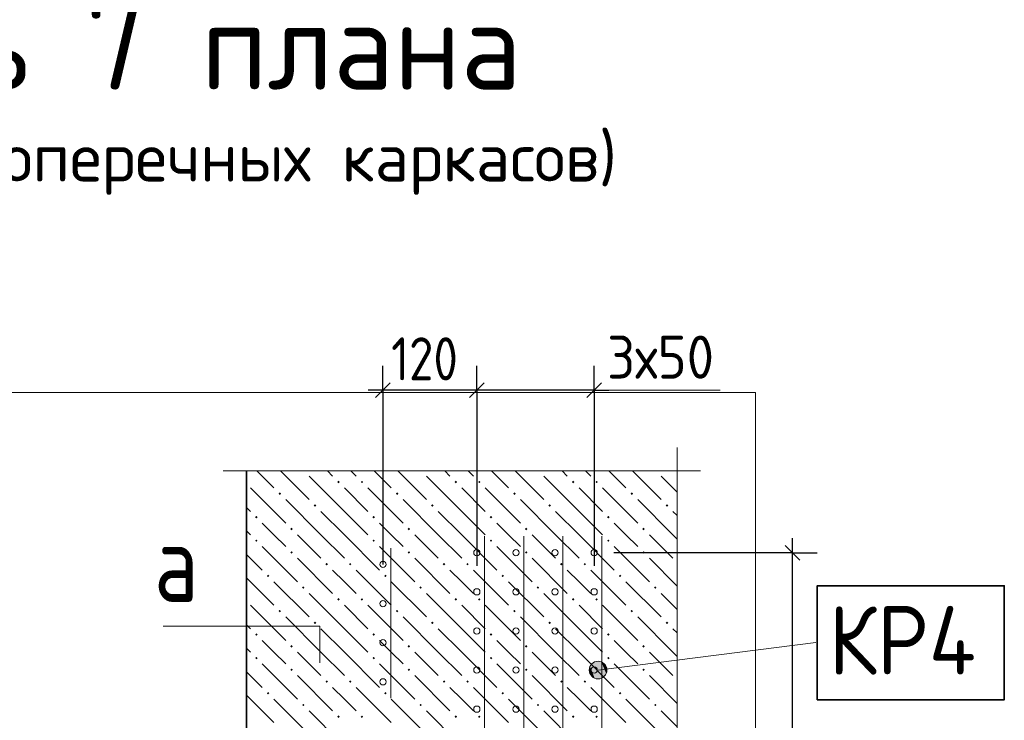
# Model space of a CAD drawing. Header units: millimetres. Extents: x 0 to 50400, y 0 to 35640.
# Tile 32 of 52: x 21559 to 27601, y 14938 to 19237. Entities that reach past the tile are written whole.
import ezdxf

# ---------------------------------------------------------------- set-up
doc = ezdxf.new("R2010")
doc.units = ezdxf.units.MM
for name, color, linetype, lineweight in [('Standard', 7, 'Continuous', 25), ('ЖБ Перекрытие верхний уровень', 7, 'Continuous', 35), ('Общий01', 7, 'Continuous', 13), ('Размерная линия_ общее', 7, 'Continuous', 13), ('Текст_ общее', 7, 'Continuous', 25)]:
    doc.layers.add(name, color=color, linetype=linetype, lineweight=lineweight)
doc.layers.add('Вспомогательная арматура', color=7, linetype='Continuous', lineweight=18, true_color=0x656565)
doc.layers.add('Поперечная арматура', color=7, linetype='Continuous', lineweight=18, true_color=0x5a2814)
doc.layers.add('Размерная выноска', color=7, linetype='Continuous')
doc.styles.add('ISOCPEUR', font='txt')

msp = doc.modelspace()

# ---------------------------------------------------------------- hatches: boundary and pattern name
at = {"layer": 'ЖБ Перекрытие верхний уровень', "linetype": 'Continuous', "lineweight": 18, "transparency": 33554687}
for points in [[(23303.9, 16468.6), (23299.7, 16464.5), (23295.6, 16468.6)], [(24023.9, 16468.6), (24019.7, 16464.5), (24015.6, 16468.6)], [(24743.9, 16468.6), (24739.7, 16464.5), (24735.6, 16468.6)], [(25463.9, 16468.6), (25459.7, 16464.5), (25455.6, 16468.6)], [(23507.9, 16400.3), (23515.7, 16408.1), (23523.5, 16400.3), (23515.7, 16392.5)], [(23651.9, 16400.3), (23659.7, 16408.1), (23667.5, 16400.3), (23659.7, 16392.5)], [(24227.9, 16400.3), (24235.7, 16408.1), (24243.5, 16400.3), (24235.7, 16392.5)], [(24371.9, 16400.3), (24379.7, 16408.1), (24387.5, 16400.3), (24379.7, 16392.5)], [(24947.9, 16400.3), (24955.7, 16408.1), (24963.5, 16400.3), (24955.7, 16392.5)], [(25091.9, 16400.3), (25099.7, 16408.1), (25107.5, 16400.3), (25099.7, 16392.5)], [(23147.9, 16328.3), (23155.7, 16336.1), (23163.5, 16328.3), (23155.7, 16320.5)], [(23867.9, 16328.3), (23875.7, 16336.1), (23883.5, 16328.3), (23875.7, 16320.5)], [(24587.9, 16328.3), (24595.7, 16336.1), (24603.5, 16328.3), (24595.7, 16320.5)], [(25307.9, 16328.3), (25315.7, 16336.1), (25323.5, 16328.3), (25315.7, 16320.5)], [(23363.9, 16256.3), (23371.7, 16264.1), (23379.5, 16256.3), (23371.7, 16248.5)], [(24083.9, 16256.3), (24091.7, 16264.1), (24099.5, 16256.3), (24091.7, 16248.5)], [(24803.9, 16256.3), (24811.7, 16264.1), (24819.5, 16256.3), (24811.7, 16248.5)], [(25523.9, 16256.3), (25531.7, 16264.1), (25539.5, 16256.3), (25531.7, 16248.5)], [(23003.9, 16184.3), (23011.7, 16192.1), (23019.5, 16184.3), (23011.7, 16176.5)], [(23723.9, 16184.3), (23731.7, 16192.1), (23739.5, 16184.3), (23731.7, 16176.5)], [(24443.9, 16184.3), (24451.7, 16192.1), (24459.5, 16184.3), (24451.7, 16176.5)], [(25163.9, 16184.3), (25171.7, 16192.1), (25179.5, 16184.3), (25171.7, 16176.5)], [(23219.9, 16112.3), (23227.7, 16120.1), (23235.5, 16112.3), (23227.7, 16104.5)], [(23939.9, 16112.3), (23947.7, 16120.1), (23955.5, 16112.3), (23947.7, 16104.5)], [(24659.9, 16112.3), (24667.7, 16120.1), (24675.5, 16112.3), (24667.7, 16104.5)], [(25379.9, 16112.3), (25387.7, 16120.1), (25395.5, 16112.3), (25387.7, 16104.5)], [(23003.9, 16040.3), (23011.7, 16048.1), (23019.5, 16040.3), (23011.7, 16032.5)], [(23723.9, 16040.3), (23731.7, 16048.1), (23739.5, 16040.3), (23731.7, 16032.5)], [(24443.9, 16040.3), (24451.7, 16048.1), (24459.5, 16040.3), (24451.7, 16032.5)], [(25163.9, 16040.3), (25171.7, 16048.1), (25179.5, 16040.3), (25171.7, 16032.5)], [(23219.9, 15968.3), (23227.7, 15976.1), (23235.5, 15968.3), (23227.7, 15960.5)], [(23939.9, 15968.3), (23947.7, 15976.1), (23955.5, 15968.3), (23947.7, 15960.5)], [(24659.9, 15968.3), (24667.7, 15976.1), (24675.5, 15968.3), (24667.7, 15960.5)], [(25379.9, 15968.3), (25387.7, 15976.1), (25395.5, 15968.3), (25387.7, 15960.5)], [(23435.9, 15896.3), (23443.7, 15904.1), (23451.5, 15896.3), (23443.7, 15888.5)], [(23579.9, 15896.3), (23587.7, 15904.1), (23595.5, 15896.3), (23587.7, 15888.5)], [(24155.9, 15896.3), (24163.7, 15904.1), (24171.5, 15896.3), (24163.7, 15888.5)], [(24299.9, 15896.3), (24307.7, 15904.1), (24315.5, 15896.3), (24307.7, 15888.5)], [(24875.9, 15896.3), (24883.7, 15904.1), (24891.5, 15896.3), (24883.7, 15888.5)], [(25019.9, 15896.3), (25027.7, 15904.1), (25035.5, 15896.3), (25027.7, 15888.5)], [(23075.9, 15824.3), (23083.7, 15832.1), (23091.5, 15824.3), (23083.7, 15816.5)], [(23795.9, 15824.3), (23803.7, 15832.1), (23811.5, 15824.3), (23803.7, 15816.5)], [(24515.9, 15824.3), (24523.7, 15832.1), (24531.5, 15824.3), (24523.7, 15816.5)], [(25235.9, 15824.3), (25243.7, 15832.1), (25251.5, 15824.3), (25243.7, 15816.5)], [(23291.9, 15752.3), (23299.7, 15760.1), (23307.5, 15752.3), (23299.7, 15744.5)], [(24011.9, 15752.3), (24019.7, 15760.1), (24027.5, 15752.3), (24019.7, 15744.5)], [(24731.9, 15752.3), (24739.7, 15760.1), (24747.5, 15752.3), (24739.7, 15744.5)], [(25451.9, 15752.3), (25459.7, 15760.1), (25467.5, 15752.3), (25459.7, 15744.5)], [(23507.9, 15680.3), (23515.7, 15688.1), (23523.5, 15680.3), (23515.7, 15672.5)], [(23651.9, 15680.3), (23659.7, 15688.1), (23667.5, 15680.3), (23659.7, 15672.5)], [(24227.9, 15680.3), (24235.7, 15688.1), (24243.5, 15680.3), (24235.7, 15672.5)], [(24371.9, 15680.3), (24379.7, 15688.1), (24387.5, 15680.3), (24379.7, 15672.5)], [(24947.9, 15680.3), (24955.7, 15688.1), (24963.5, 15680.3), (24955.7, 15672.5)], [(25091.9, 15680.3), (25099.7, 15688.1), (25107.5, 15680.3), (25099.7, 15672.5)], [(23147.9, 15608.3), (23155.7, 15616.1), (23163.5, 15608.3), (23155.7, 15600.5)], [(23867.9, 15608.3), (23875.7, 15616.1), (23883.5, 15608.3), (23875.7, 15600.5)], [(24587.9, 15608.3), (24595.7, 15616.1), (24603.5, 15608.3), (24595.7, 15600.5)], [(25307.9, 15608.3), (25315.7, 15616.1), (25323.5, 15608.3), (25315.7, 15600.5)], [(23363.9, 15536.3), (23371.7, 15544.1), (23379.5, 15536.3), (23371.7, 15528.5)], [(24083.9, 15536.3), (24091.7, 15544.1), (24099.5, 15536.3), (24091.7, 15528.5)], [(24803.9, 15536.3), (24811.7, 15544.1), (24819.5, 15536.3), (24811.7, 15528.5)], [(25523.9, 15536.3), (25531.7, 15544.1), (25539.5, 15536.3), (25531.7, 15528.5)], [(23003.9, 15464.3), (23011.7, 15472.1), (23019.5, 15464.3), (23011.7, 15456.5)], [(23723.9, 15464.3), (23731.7, 15472.1), (23739.5, 15464.3), (23731.7, 15456.5)], [(24443.9, 15464.3), (24451.7, 15472.1), (24459.5, 15464.3), (24451.7, 15456.5)], [(25163.9, 15464.3), (25171.7, 15472.1), (25179.5, 15464.3), (25171.7, 15456.5)], [(23219.9, 15392.3), (23227.7, 15400.1), (23235.5, 15392.3), (23227.7, 15384.5)], [(23939.9, 15392.3), (23947.7, 15400.1), (23955.5, 15392.3), (23947.7, 15384.5)], [(24659.9, 15392.3), (24667.7, 15400.1), (24675.5, 15392.3), (24667.7, 15384.5)], [(25379.9, 15392.3), (25387.7, 15400.1), (25395.5, 15392.3), (25387.7, 15384.5)], [(23003.9, 15320.3), (23011.7, 15328.1), (23019.5, 15320.3), (23011.7, 15312.5)], [(23723.9, 15320.3), (23731.7, 15328.1), (23739.5, 15320.3), (23731.7, 15312.5)], [(24443.9, 15320.3), (24451.7, 15328.1), (24459.5, 15320.3), (24451.7, 15312.5)], [(25163.9, 15320.3), (25171.7, 15328.1), (25179.5, 15320.3), (25171.7, 15312.5)], [(23219.9, 15248.3), (23227.7, 15256.1), (23235.5, 15248.3), (23227.7, 15240.5)], [(23939.9, 15248.3), (23947.7, 15256.1), (23955.5, 15248.3), (23947.7, 15240.5)], [(24659.9, 15248.3), (24667.7, 15256.1), (24675.5, 15248.3), (24667.7, 15240.5)], [(25379.9, 15248.3), (25387.7, 15256.1), (25395.5, 15248.3), (25387.7, 15240.5)], [(23435.9, 15176.3), (23443.7, 15184.1), (23451.5, 15176.3), (23443.7, 15168.5)], [(23579.9, 15176.3), (23587.7, 15184.1), (23595.5, 15176.3), (23587.7, 15168.5)], [(24155.9, 15176.3), (24163.7, 15184.1), (24171.5, 15176.3), (24163.7, 15168.5)], [(24299.9, 15176.3), (24307.7, 15184.1), (24315.5, 15176.3), (24307.7, 15168.5)], [(24875.9, 15176.3), (24883.7, 15184.1), (24891.5, 15176.3), (24883.7, 15168.5)], [(25019.9, 15176.3), (25027.7, 15184.1), (25035.5, 15176.3), (25027.7, 15168.5)], [(23075.9, 15104.3), (23083.7, 15112.1), (23091.5, 15104.3), (23083.7, 15096.5)], [(23795.9, 15104.3), (23803.7, 15112.1), (23811.5, 15104.3), (23803.7, 15096.5)], [(24515.9, 15104.3), (24523.7, 15112.1), (24531.5, 15104.3), (24523.7, 15096.5)], [(25235.9, 15104.3), (25243.7, 15112.1), (25251.5, 15104.3), (25243.7, 15096.5)], [(23291.9, 15032.3), (23299.7, 15040.1), (23307.5, 15032.3), (23299.7, 15024.5)], [(24011.9, 15032.3), (24019.7, 15040.1), (24027.5, 15032.3), (24019.7, 15024.5)], [(24731.9, 15032.3), (24739.7, 15040.1), (24747.5, 15032.3), (24739.7, 15024.5)], [(25451.9, 15032.3), (25459.7, 15040.1), (25467.5, 15032.3), (25459.7, 15024.5)], [(23507.9, 14960.3), (23515.7, 14968.1), (23523.5, 14960.3), (23515.7, 14952.5)], [(23651.9, 14960.3), (23659.7, 14968.1), (23667.5, 14960.3), (23659.7, 14952.5)], [(24227.9, 14960.3), (24235.7, 14968.1), (24243.5, 14960.3), (24235.7, 14952.5)], [(24371.9, 14960.3), (24379.7, 14968.1), (24387.5, 14960.3), (24379.7, 14952.5)], [(24947.9, 14960.3), (24955.7, 14968.1), (24963.5, 14960.3), (24955.7, 14952.5)], [(25091.9, 14960.3), (25099.7, 14968.1), (25107.5, 14960.3), (25099.7, 14952.5)]]:
    msp.add_hatch(color=7, dxfattribs=at).paths.add_polyline_path(points, flags=16)
at = {"layer": 'Общий01', "linetype": 'Continuous', "lineweight": 13, "transparency": 33554687}
for points in [[(25059, 15267.5), (25087.6, 15197.1), (25075.9, 15289.3)], [(25075.9, 15289.3), (25115.3, 15193), (25101.7, 15300.2)], [(25075.9, 15289.3), (25087.6, 15197.1), (25115.3, 15193)], [(25101.7, 15300.2), (25115.3, 15193), (25141.1, 15203.9)], [(25101.7, 15300.2), (25141.1, 15203.9), (25129.4, 15296.1)], [(25129.4, 15296.1), (25141.1, 15203.9), (25158, 15225.7)], [(25129.4, 15296.1), (25158, 15225.7), (25151.2, 15279.2)], [(25065.8, 15214), (25059, 15267.5), (25054.9, 15239.8)], [(25059, 15267.5), (25065.8, 15214), (25087.6, 15197.1)], [(25151.2, 15279.2), (25158, 15225.7), (25162.1, 15253.4)]]:
    msp.add_hatch(color=7, dxfattribs=at).paths.add_polyline_path(points)

# ---------------------------------------------------------------- linework, layer by layer
at = {"layer": 'Standard', "color": 251, "linetype": 'Continuous', "lineweight": -3, "true_color": 0x656565, "transparency": 33554687}
for p, q in [((23788.5, 16964), (23788.5, 17114)), ((24364.5, 16964), (24364.5, 17114)), ((25084.5, 16964), (25084.5, 17114)), ((23788.5, 16964), (23788.5, 16814)), ((23788.5, 16964), (23788.5, 15894.6)), ((24364.5, 16964), (24364.5, 16814)), ((24364.5, 16964), (24364.5, 15887)), ((25084.5, 16964), (25084.5, 16814)), ((25084.5, 16964), (25084.5, 15887)), ((26302.2, 15966.6), (25204.5, 15966.6)), ((26302.2, 15966.6), (26152.2, 15966.6)), ((26302.2, 15966.6), (26452.2, 15966.6))]:
    msp.add_line(p, q, dxfattribs=at)
at = {"layer": 'Standard', "color": 7, "linetype": 'Continuous', "lineweight": 25, "transparency": 33554687}
for p, q in [((23833.5, 17009), (23743.5, 16919)), ((24409.5, 17009), (24319.5, 16919)), ((25129.5, 17009), (25039.5, 16919)), ((26347.2, 15921.6), (26257.2, 16011.6))]:
    msp.add_line(p, q, dxfattribs=at)
at = {"layer": 'Standard', "color": 7, "linetype": 'Continuous', "lineweight": -3, "transparency": 33554687}
for p, q in [((23788.5, 16964), (23698.5, 16964)), ((24364.5, 16964), (23788.5, 16964)), ((25084.5, 16964), (24364.5, 16964)), ((25084.5, 16964), (25174.5, 16964)), ((26302.2, 15966.6), (26302.2, 16056.6))]:
    msp.add_line(p, q, dxfattribs=at)
at = {"layer": 'Standard', "color": 254, "linetype": 'Continuous', "lineweight": 18, "true_color": 0xc4c4ff, "transparency": 33554687}
msp.add_lwpolyline([(17359.4, 11642.6), (26073.8, 11642.6), (26073.8, 16948.6), (17359.4, 16948.6), (17359.4, 11642.6)], dxfattribs=at)
at = {"layer": 'Standard', "color": 7, "linetype": 'Continuous', "lineweight": -3, "transparency": 33554687}
msp.add_lwpolyline([(26302.2, 12631), (26302.2, 13773.6), (26302.2, 13773.6), (26302.2, 15966.6)], dxfattribs=at)
at = {"layer": 'Standard', "color": 7, "linetype": 'Continuous', "lineweight": 13, "transparency": 33554687}
for points in [[(22440.2, 15516.9), (23400.2, 15516.9), (23400.2, 15291.3)], [(22440.2, 15516.9), (23045, 15516.9), (23400.2, 15516.9)]]:
    msp.add_lwpolyline(points, dxfattribs=at)
at = {"layer": 'Вспомогательная арматура', "color": 251, "linetype": 'Continuous', "lineweight": 18, "true_color": 0x656565, "transparency": 33554687}
for p, q in [((24412.5, 16067.4), (24412.5, 12505.8)), ((24412.5, 16067.4), (24412.5, 12505.8)), ((24652.5, 16067.4), (24652.5, 12505.8)), ((24652.5, 16067.4), (24652.5, 12505.8)), ((24892.5, 16067.4), (24892.5, 12505.8)), ((24892.5, 16067.4), (24892.5, 12505.8)), ((25132.5, 16067.4), (25132.5, 12505.8)), ((25132.5, 16067.4), (25132.5, 12505.8)), ((23836.5, 15073.8), (23836.5, 15995.4)), ((23836.5, 15073.8), (23836.5, 15995.4))]:
    msp.add_line(p, q, dxfattribs=at)
at = {"layer": 'ЖБ Перекрытие верхний уровень', "color": 7, "linetype": 'Continuous', "lineweight": 35, "transparency": 33554687}
msp.add_line((22952, 16468.6), (22952, 14886.6), dxfattribs=at)
at = {"layer": 'ЖБ Перекрытие верхний уровень', "color": 9, "linetype": 'Continuous', "lineweight": 18, "true_color": 0xc7c7c7, "transparency": 33554687}
for p, q in [((23015.4, 16468.6), (23119.7, 16364.3)), ((23159.4, 16468.6), (23335.7, 16292.3)), ((23551.7, 16220.3), (23335.7, 16436.3)), ((23447.4, 16468.6), (23479.7, 16436.3)), ((23623.7, 16436.3), (23591.4, 16468.6)), ((23735.4, 16468.6), (23839.7, 16364.3)), ((23879.4, 16468.6), (24055.7, 16292.3)), ((24271.7, 16220.3), (24055.7, 16436.3)), ((24167.4, 16468.6), (24199.7, 16436.3)), ((24343.7, 16436.3), (24311.4, 16468.6)), ((24455.4, 16468.6), (24559.7, 16364.3)), ((24599.4, 16468.6), (24775.7, 16292.3)), ((24991.7, 16220.3), (24775.7, 16436.3)), ((24887.4, 16468.6), (24919.7, 16436.3)), ((25063.7, 16436.3), (25031.4, 16468.6)), ((25175.4, 16468.6), (25279.7, 16364.3)), ((25319.4, 16468.6), (25495.7, 16292.3)), ((25593.8, 16338.3), (25495.7, 16436.3)), ((22975.7, 16364.3), (23191.7, 16148.3)), ((23551.7, 16364.3), (23695.7, 16220.3)), ((23695.7, 16364.3), (23911.7, 16148.3)), ((24271.7, 16364.3), (24415.7, 16220.3)), ((24415.7, 16364.3), (24631.7, 16148.3)), ((24991.7, 16364.3), (25135.7, 16220.3)), ((25135.7, 16364.3), (25351.7, 16148.3)), ((23407.7, 16076.3), (23191.7, 16292.3)), ((24127.7, 16076.3), (23911.7, 16292.3)), ((24847.7, 16076.3), (24631.7, 16292.3)), ((25567.7, 16076.3), (25351.7, 16292.3)), ((22952, 16244.1), (22975.7, 16220.3)), ((23407.7, 16220.3), (23551.7, 16076.3)), ((23551.7, 16220.3), (23695.7, 16076.3)), ((24127.7, 16220.3), (24271.7, 16076.3)), ((24271.7, 16220.3), (24415.7, 16076.3)), ((24847.7, 16220.3), (24991.7, 16076.3)), ((24991.7, 16220.3), (25135.7, 16076.3)), ((25567.7, 16220.3), (25593.8, 16194.3)), ((23119.7, 16076.3), (23047.7, 16148.3)), ((23839.7, 16076.3), (23767.7, 16148.3)), ((24559.7, 16076.3), (24487.7, 16148.3)), ((25279.7, 16076.3), (25207.7, 16148.3)), ((22952, 16100.1), (22975.7, 16076.3)), ((23191.7, 16004.3), (23119.7, 16076.3)), ((23263.7, 16076.3), (23407.7, 15932.3)), ((23407.7, 16076.3), (23551.7, 15932.3)), ((23551.7, 16076.3), (23767.7, 15860.3)), ((23911.7, 16004.3), (23839.7, 16076.3)), ((23983.7, 16076.3), (24127.7, 15932.3)), ((24127.7, 16076.3), (24271.7, 15932.3)), ((24271.7, 16076.3), (24487.7, 15860.3)), ((24631.7, 16004.3), (24559.7, 16076.3)), ((24703.7, 16076.3), (24847.7, 15932.3)), ((24847.7, 16076.3), (24991.7, 15932.3)), ((24991.7, 16076.3), (25207.7, 15860.3)), ((25351.7, 16004.3), (25279.7, 16076.3)), ((25423.7, 16076.3), (25567.7, 15932.3)), ((25567.7, 16076.3), (25593.8, 16050.3)), ((22952, 15956.1), (23047.7, 15860.3)), ((23047.7, 16004.3), (23263.7, 15788.3)), ((23767.7, 16004.3), (23983.7, 15788.3)), ((24487.7, 16004.3), (24703.7, 15788.3)), ((25207.7, 16004.3), (25423.7, 15788.3)), ((23263.7, 15932.3), (23479.7, 15716.3)), ((23983.7, 15932.3), (24199.7, 15716.3)), ((24703.7, 15932.3), (24919.7, 15716.3)), ((25423.7, 15932.3), (25593.8, 15762.3)), ((23551.7, 15788.3), (23479.7, 15860.3)), ((23623.7, 15860.3), (23839.7, 15644.3)), ((24271.7, 15788.3), (24199.7, 15860.3)), ((24343.7, 15860.3), (24559.7, 15644.3)), ((24991.7, 15788.3), (24919.7, 15860.3)), ((25063.7, 15860.3), (25279.7, 15644.3)), ((22952, 15812.1), (23119.7, 15644.3)), ((23119.7, 15788.3), (23335.7, 15572.3)), ((23623.7, 15716.3), (23551.7, 15788.3)), ((23839.7, 15788.3), (24055.7, 15572.3)), ((24343.7, 15716.3), (24271.7, 15788.3)), ((24559.7, 15788.3), (24775.7, 15572.3)), ((25063.7, 15716.3), (24991.7, 15788.3)), ((25279.7, 15788.3), (25495.7, 15572.3)), ((23551.7, 15500.3), (23335.7, 15716.3)), ((24271.7, 15500.3), (24055.7, 15716.3)), ((24991.7, 15500.3), (24775.7, 15716.3)), ((25593.8, 15618.3), (25495.7, 15716.3)), ((22975.7, 15644.3), (23191.7, 15428.3)), ((23551.7, 15644.3), (23695.7, 15500.3)), ((23695.7, 15644.3), (23911.7, 15428.3)), ((24271.7, 15644.3), (24415.7, 15500.3)), ((24415.7, 15644.3), (24631.7, 15428.3)), ((24991.7, 15644.3), (25135.7, 15500.3)), ((25135.7, 15644.3), (25351.7, 15428.3)), ((23407.7, 15356.3), (23191.7, 15572.3)), ((24127.7, 15356.3), (23911.7, 15572.3)), ((24847.7, 15356.3), (24631.7, 15572.3)), ((25567.7, 15356.3), (25351.7, 15572.3)), ((22952, 15524.1), (22975.7, 15500.3)), ((23407.7, 15500.3), (23551.7, 15356.3)), ((23551.7, 15500.3), (23695.7, 15356.3)), ((24127.7, 15500.3), (24271.7, 15356.3)), ((24271.7, 15500.3), (24415.7, 15356.3)), ((24847.7, 15500.3), (24991.7, 15356.3)), ((24991.7, 15500.3), (25135.7, 15356.3)), ((25567.7, 15500.3), (25593.8, 15474.3)), ((23119.7, 15356.3), (23047.7, 15428.3)), ((23839.7, 15356.3), (23767.7, 15428.3)), ((24559.7, 15356.3), (24487.7, 15428.3)), ((25279.7, 15356.3), (25207.7, 15428.3)), ((22952, 15380.1), (22975.7, 15356.3)), ((23191.7, 15284.3), (23119.7, 15356.3)), ((23263.7, 15356.3), (23407.7, 15212.3)), ((23407.7, 15356.3), (23551.7, 15212.3)), ((23551.7, 15356.3), (23767.7, 15140.3)), ((23911.7, 15284.3), (23839.7, 15356.3)), ((23983.7, 15356.3), (24127.7, 15212.3)), ((24127.7, 15356.3), (24271.7, 15212.3)), ((24271.7, 15356.3), (24487.7, 15140.3)), ((24631.7, 15284.3), (24559.7, 15356.3)), ((24703.7, 15356.3), (24847.7, 15212.3)), ((24847.7, 15356.3), (24991.7, 15212.3)), ((24991.7, 15356.3), (25207.7, 15140.3)), ((25351.7, 15284.3), (25279.7, 15356.3)), ((25423.7, 15356.3), (25567.7, 15212.3)), ((25567.7, 15356.3), (25593.8, 15330.3)), ((22952, 15236.1), (23047.7, 15140.3)), ((23047.7, 15284.3), (23263.7, 15068.3)), ((23767.7, 15284.3), (23983.7, 15068.3)), ((24487.7, 15284.3), (24703.7, 15068.3)), ((25207.7, 15284.3), (25423.7, 15068.3)), ((23263.7, 15212.3), (23479.7, 14996.3)), ((23983.7, 15212.3), (24199.7, 14996.3)), ((24703.7, 15212.3), (24919.7, 14996.3)), ((25423.7, 15212.3), (25593.8, 15042.3)), ((23551.7, 15068.3), (23479.7, 15140.3)), ((23623.7, 15140.3), (23839.7, 14924.3)), ((24271.7, 15068.3), (24199.7, 15140.3)), ((24343.7, 15140.3), (24559.7, 14924.3)), ((24991.7, 15068.3), (24919.7, 15140.3)), ((25063.7, 15140.3), (25279.7, 14924.3)), ((22952, 15092.1), (23119.7, 14924.3)), ((23119.7, 15068.3), (23335.7, 14852.3)), ((23623.7, 14996.3), (23551.7, 15068.3)), ((23839.7, 15068.3), (24055.7, 14852.3)), ((24343.7, 14996.3), (24271.7, 15068.3)), ((24559.7, 15068.3), (24775.7, 14852.3)), ((25063.7, 14996.3), (24991.7, 15068.3)), ((25279.7, 15068.3), (25495.7, 14852.3)), ((23551.7, 14780.3), (23335.7, 14996.3)), ((24271.7, 14780.3), (24055.7, 14996.3)), ((24991.7, 14780.3), (24775.7, 14996.3)), ((25593.8, 14898.3), (25495.7, 14996.3))]:
    msp.add_line(p, q, dxfattribs=at)
at = {"layer": 'Общий01', "color": 7, "linetype": 'Continuous', "lineweight": 13, "transparency": 33554687}
for p, q in [((25108.5, 15246.6), (26445.5, 15416.4)), ((25101.7, 15300.2), (25101.7, 15300.2)), ((25054.9, 15239.8), (25054.9, 15239.8)), ((25162.1, 15253.4), (25162.1, 15253.4)), ((25115.3, 15193), (25115.3, 15193))]:
    msp.add_line(p, q, dxfattribs=at)
msp.add_circle((25108.5, 15246.6), 54, dxfattribs=at)
at = {"layer": 'Поперечная арматура', "color": 19, "linetype": 'Continuous', "lineweight": 18, "true_color": 0x5a2814, "transparency": 33554687}
for centre in [(24364.5, 15966.6), (24604.5, 15966.6), (24844.5, 15966.6), (25084.5, 15966.6), (23788.5, 15894.6), (24364.5, 15726.6), (24604.5, 15726.6), (24844.5, 15726.6), (25084.5, 15726.6), (23788.5, 15654.6), (24364.5, 15486.6), (24604.5, 15486.6), (24844.5, 15486.6), (25084.5, 15486.6), (23788.5, 15414.6), (24364.5, 15246.6), (24604.5, 15246.6), (24844.5, 15246.6), (25084.5, 15246.6), (23788.5, 15174.6), (24364.5, 15006.6), (24604.5, 15006.6), (24844.5, 15006.6), (25084.5, 15006.6)]:
    msp.add_circle(centre, 19.2, dxfattribs=at)
at = {"layer": 'Размерная выноска', "color": 7, "linetype": 'Continuous', "lineweight": 13, "transparency": 33554687}
for p, q in [((25593.8, 11978.6), (25593.8, 16612.6)), ((25737.8, 16468.6), (22808, 16468.6))]:
    msp.add_line(p, q, dxfattribs=at)
at = {"layer": 'Размерная линия_ общее', "color": 7, "linetype": 'Continuous', "lineweight": 13, "transparency": 33554687}
msp.add_line((25084.5, 16964), (25857.3, 16964), dxfattribs=at)
at = {"layer": 'Текст_ общее', "color": 7, "linetype": 'Continuous', "lineweight": 35, "transparency": 33554687}
msp.add_lwpolyline([(26453.4, 15064.2), (27601.4, 15064.2), (27601.4, 15764.2), (26453.4, 15764.2), (26453.4, 15064.2)], dxfattribs=at)

# ---------------------------------------------------------------- texts
at = {"layer": 'Standard', "color": 7, "linetype": 'Continuous', "lineweight": 25, "transparency": 33554687, "char_height": 264, "attachment_point": 7, "style": 'ISOCPEUR'}
for s, insert, width in [('\\W0.83;120', (23838.9, 17024), 610.277), ('\\W0.93;3х50', (25163.8, 17034.2), 861.713)]:
    msp.add_mtext(s, dxfattribs=dict(at, insert=insert, width=width))
at = {"layer": 'Standard', "color": 7, "linetype": 'Continuous', "lineweight": 35, "transparency": 33554687, "insert": (22385, 15665), "char_height": 480, "width": 575.728, "attachment_point": 7, "style": 'ISOCPEUR'}
msp.add_mtext('\\W0.80;а', dxfattribs=at)
at = {"layer": 'Текст_ общее', "color": 7, "linetype": 'Continuous', "lineweight": 50, "transparency": 33554687, "attachment_point": 7, "style": 'ISOCPEUR'}
for s, insert, char_height, width in [('\\W0.98;  Деталь 7 плана', (18610.1, 18696.6), 540, 6472.78), ('\\W0.99;(схема установки поперечных каркасов)', (17917.1, 18162), 300, 7794.577)]:
    msp.add_mtext(s, dxfattribs=dict(at, insert=insert, char_height=char_height, width=width))
at = {"layer": 'Текст_ общее', "color": 7, "linetype": 'Continuous', "lineweight": 35, "transparency": 33554687, "insert": (26523.4, 15218.2), "char_height": 420, "width": 1201.291, "attachment_point": 7, "style": 'ISOCPEUR'}
msp.add_mtext('\\W0.92;КР4', dxfattribs=at)

doc.saveas('drawing.dxf')
